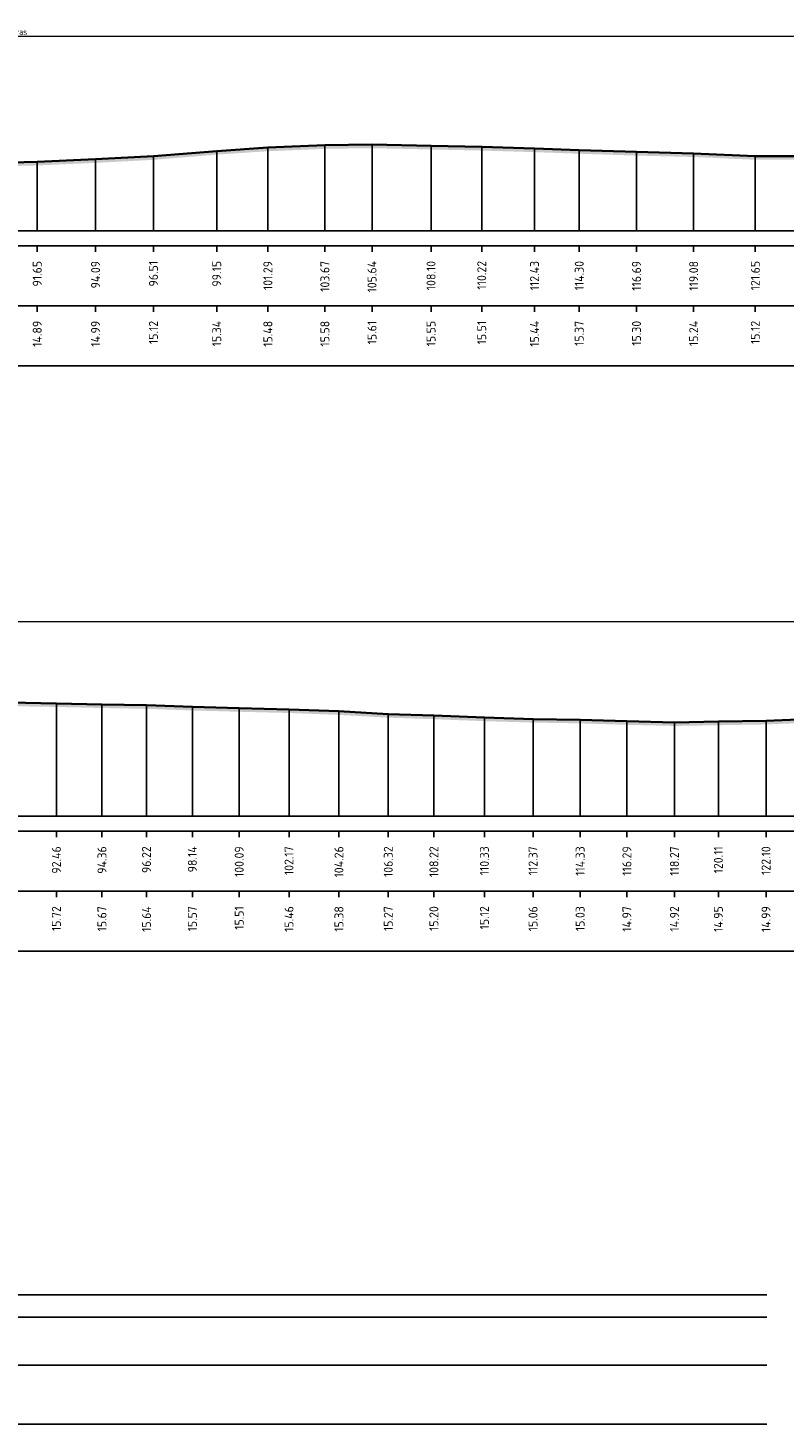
# Model space of a CAD drawing. Header units: metres. Extents: x 197883 to 206898, y 361907 to 364395.
# Tile 222 of 256: x 206602 to 206633, y 363777 to 363835. Entities that reach past the tile are written whole.
import ezdxf
from ezdxf.enums import TextEntityAlignment as Align

# ---------------------------------------------------------------- set-up
doc = ezdxf.new("R2010")
doc.units = ezdxf.units.M
doc.header["$PDMODE"] = 35
doc.header["$PDSIZE"] = 0.075
for name, color, linetype, lineweight in [('X-ME-AL-PROFIEL_HUIDIG MAAIVELD-GD', 252, 'Continuous', 0), ('X-XX-AL-DETAIL1-M', 7, 'Continuous', 18), ('X-XX-AL-DWARSPROFIEL_PROFIELLIJN MAAIVELD-GD', 8, 'Continuous', 35)]:
    doc.layers.add(name, color=color, linetype=linetype, lineweight=lineweight)
doc.layers.add('X-ME-AL-PROFIELRASTER-S', color=7, linetype='Continuous')
doc.layers.add('X-XX-AL-HULPLIN-G', color=11, linetype='Continuous', lineweight=25, plot=False)
doc.styles.add('NLCS-ISO-ANNOTATIVE-T18', font='NLCS-ISO.ttf', dxfattribs={"height": 1.8})
doc.styles.add('NLCS-ISO-M100-T25', font='NLCS-ISO.ttf', dxfattribs={"height": 0.25})
doc.dimstyles.new('NLCS-M100-T25-PIJL_L2_H1', dxfattribs={"dimscale": 0.1, "dimtxt": 2.5, "dimasz": 2.5, "dimexe": 2, "dimexo": 2, "dimgap": 0.7, "dimtad": 1, "dimzin": 0, "dimdsep": 46, "dimtxsty": 'NLCS-ISO-M100-T25', "dimcen": 0, "dimdle": 2, "dimclrd": 256, "dimclre": 256, "dimclrt": 256, "dimadec": 1, "dimazin": 0, "dimtfac": 1, "dimtdec": 3, "dimtofl": 0, "dimtmove": 0, "dimatfit": 3, "dimfxl": 2, "dimfxlon": 1, "dimtfillclr": 256, "dimtolj": 1, "dimtzin": 0, "dimlwd": -1, "dimlwe": -1, "dimarcsym": 0})

# ---------------------------------------------------------------- blocks, each defined once
blk = doc.blocks.new('SAL-PROFIELRASTER_BALK_EIND1-D')
at = {"color": 0, "linetype": 'ByBlock', "lineweight": -2, "flags": 128}
for points in [[(0, 0), (1, 0)], [(0, -2.5), (1, -2.5)], [(0, -12.5), (1, -12.5)]]:
    blk.add_lwpolyline(points, dxfattribs=at)
blk = doc.blocks.new('SAL-PROFIELRASTER_BALK_EIND2-D')
at = {"color": 0, "linetype": 'ByBlock', "lineweight": -2}
blk.add_line((1, -12.5), (0, -12.5), dxfattribs=at)
blk = doc.blocks.new('SAL-PROFIELRASTER_BALK_DATA-D')
at = {"color": 0, "linetype": 'ByBlock', "lineweight": -2}
blk.add_lwpolyline([(0, -3.5), (0, -2.5)], dxfattribs=at)
at = {"color": 0, "linetype": 'ByBlock', "lineweight": -2, "style": 'NLCS-ISO-ANNOTATIVE-T18'}
blk.add_attdef('GETAL', text='', height=1.5, rotation=90, dxfattribs=at).set_placement((0.75, -5), align=Align.RIGHT)
blk = doc.blocks.new('SAL-PROFIELRASTER_AANHAAL-D')
at = {"color": 9, "linetype": 'ByBlock', "lineweight": -2, "flags": 128}
blk.add_lwpolyline([(0, 1), (0, 0)], dxfattribs=at)
blk = doc.blocks.new('*D160')
at = {"layer": 'Defpoints', "color": 0, "transparency": 16777216}
for p in [(206513.648, 363834.542), (206513.648, 363826.427), (206689.029, 363826.427)]:
    blk.add_point(p, dxfattribs=at)
at = {"layer": 'X-XX-AL-DETAIL1-M', "color": 253, "transparency": 16777216}
for p, q in [((206513.648, 363834.342), (206513.648, 363834.742)), ((206688.779, 363834.542), (206513.898, 363834.542)), ((206689.029, 363834.342), (206689.029, 363834.742))]:
    blk.add_line(p, q, dxfattribs=at)
for points in [[(206513.898, 363834.584), (206513.898, 363834.501), (206513.648, 363834.542)], [(206688.779, 363834.584), (206688.779, 363834.501), (206689.029, 363834.542)]]:
    blk.add_solid(points, dxfattribs=at)
at = {"layer": 'X-XX-AL-DETAIL1-M', "color": 253, "transparency": 16777216, "insert": (206601.339, 363834.737), "char_height": 0.25, "attachment_point": 5, "style": 'NLCS-ISO-M100-T25'}
blk.add_mtext('\\A1;Gras', dxfattribs=at)
blk = doc.blocks.new('*D146')
at = {"layer": 'Defpoints', "color": 0, "transparency": 16777216}
for p in [(206561.688, 363810.112), (206561.688, 363801.997), (206766.879, 363801.997)]:
    blk.add_point(p, dxfattribs=at)
at = {"layer": 'X-XX-AL-DETAIL1-M', "color": 253, "transparency": 16777216}
for p, q in [((206561.688, 363809.912), (206561.688, 363810.312)), ((206766.629, 363810.112), (206561.938, 363810.112)), ((206766.879, 363809.912), (206766.879, 363810.312))]:
    blk.add_line(p, q, dxfattribs=at)
for points in [[(206561.938, 363810.153), (206561.938, 363810.07), (206561.688, 363810.112)], [(206766.629, 363810.153), (206766.629, 363810.07), (206766.879, 363810.112)]]:
    blk.add_solid(points, dxfattribs=at)
at = {"layer": 'X-XX-AL-DETAIL1-M', "color": 253, "transparency": 16777216, "insert": (206664.283, 363810.307), "char_height": 0.25, "attachment_point": 5, "style": 'NLCS-ISO-M100-T25'}
blk.add_mtext('\\A1;Gras', dxfattribs=at)

msp = doc.modelspace()

# ---------------------------------------------------------------- hatches: boundary and pattern name
at = {"layer": 'X-ME-AL-PROFIEL_HUIDIG MAAIVELD-GD'}
h = msp.add_hatch(dxfattribs=at)
h.set_pattern_fill('AGR-MAAIVELD', color=256, scale=0.05, pattern_type=2)
h.set_pattern_definition([(45, (708.54496, 287.2977), (-0.25000007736, 0.25000007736), []), (45, (708.50925, 287.3334), (0, 0.50000015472), [0.3535535, -0.3535535]), (45, (708.47354, 287.36912), (0, 0.50000015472), [0.3535535, -0.3535535]), (45, (708.43732, 287.40533), (0, 0.50000015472), [0.3535535, -0.3535535]), (45, (708.4021, 287.44055), (0, 0.50000015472), [0.3535535, -0.3535535]), (45, (708.3664, 287.47626), (0, 0.50000015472), [0.3535535, -0.3535535]), (45, (708.33068, 287.51198), (0, 0.50000015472), [0.3535535, -0.3535535]), (315, (708.54496, 287.2977), (0.25000007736, 0.25000007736), []), (315, (708.58068, 287.3334), (0.50000015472, -1e-16), [0.3535535, -0.3535535]), (315, (708.6164, 287.36912), (0.50000015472, -1e-16), [0.3535535, -0.3535535]), (315, (708.6526, 287.40533), (0.50000015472, -1e-16), [0.3535535, -0.3535535]), (315, (708.68782, 287.44055), (0.50000015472, -1e-16), [0.3535535, -0.3535535]), (315, (708.72354, 287.47626), (0.50000015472, -1e-16), [0.3535535, -0.3535535]), (315, (708.75925, 287.51198), (0.50000015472, -1e-16), [0.3535535, -0.3535535])])
h.paths.add_polyline_path([(206692.373, 363829.689), (206689.838, 363829.738), (206689.029, 363829.853), (206687.856, 363829.846), (206686.098, 363829.749), (206683.808, 363829.697), (206681.553, 363829.668), (206678.976, 363829.62), (206676.494, 363829.509), (206673.793, 363829.454), (206671.58, 363829.362), (206669.207, 363829.252), (206667.286, 363829.154), (206665.813, 363829.052), (206663.839, 363828.965), (206662.218, 363828.957), (206660.192, 363829.022), (206658.316, 363829.149), (206657.006, 363829.177), (206654.66, 363829.284), (206652.279, 363829.39), (206648.621, 363829.39), (206646.185, 363829.436), (206643.799, 363829.432), (206641.238, 363829.451), (206638.989, 363829.456), (206636.722, 363829.471), (206634.502, 363829.55), (206632.099, 363829.55), (206629.523, 363829.665), (206627.136, 363829.724), (206624.743, 363829.8), (206622.876, 363829.867), (206620.67, 363829.934), (206618.553, 363829.979), (206616.088, 363830.033), (206614.119, 363830.006), (206611.738, 363829.905), (206609.6, 363829.764), (206606.958, 363829.546), (206604.538, 363829.419), (206602.102, 363829.313), (206599.888, 363829.259), (206597.631, 363829.237), (206595.277, 363829.233), (206593.083, 363829.175), (206591.05, 363829.156), (206588.937, 363829.141), (206587.055, 363829.154), (206584.878, 363829.185), (206582.956, 363829.189), (206580.948, 363829.179), (206578.793, 363829.22), (206576.755, 363829.27), (206574.847, 363829.218), (206572.953, 363829.306), (206571.005, 363829.322), (206568.771, 363829.351), (206566.702, 363829.381), (206564.755, 363829.364), (206562.457, 363829.414), (206560.329, 363829.461), (206558.205, 363829.487), (206556.063, 363829.512), (206553.98, 363829.547), (206551.741, 363829.579), (206549.69, 363829.604), (206547.965, 363829.685), (206546.198, 363829.603), (206543.981, 363829.592), (206542.083, 363829.565), (206539.996, 363829.548), (206537.908, 363829.532), (206535.663, 363829.563), (206533.658, 363829.603), (206531.62, 363829.676), (206529.706, 363829.782), (206527.285, 363829.947), (206525.177, 363830.178), (206522.912, 363830.319), (206520.528, 363830.388), (206518.27, 363830.371), (206516.218, 363830.382), (206514.317, 363830.399), (206513.401, 363830.299), (206511.771, 363829.817), (206510.448, 363829.303), (206510.448, 363829.153), (206511.771, 363829.667), (206513.401, 363830.149), (206514.317, 363830.249), (206516.218, 363830.232), (206518.27, 363830.221), (206520.528, 363830.238), (206522.912, 363830.169), (206525.177, 363830.028), (206527.285, 363829.797), (206529.706, 363829.632), (206531.62, 363829.526), (206533.658, 363829.453), (206535.663, 363829.413), (206537.908, 363829.382), (206539.996, 363829.398), (206542.083, 363829.415), (206543.981, 363829.442), (206546.198, 363829.453), (206547.965, 363829.535), (206549.69, 363829.454), (206551.741, 363829.429), (206553.98, 363829.397), (206556.063, 363829.362), (206558.205, 363829.337), (206560.329, 363829.311), (206562.457, 363829.264), (206564.755, 363829.214), (206566.702, 363829.231), (206568.771, 363829.201), (206571.005, 363829.172), (206572.953, 363829.156), (206574.847, 363829.068), (206576.755, 363829.12), (206578.793, 363829.07), (206580.948, 363829.029), (206582.956, 363829.039), (206584.878, 363829.035), (206587.055, 363829.004), (206588.937, 363828.991), (206591.05, 363829.006), (206593.083, 363829.025), (206595.277, 363829.083), (206597.631, 363829.087), (206599.888, 363829.109), (206602.102, 363829.163), (206604.538, 363829.269), (206606.958, 363829.396), (206609.6, 363829.614), (206611.738, 363829.755), (206614.119, 363829.856), (206616.088, 363829.883), (206618.553, 363829.829), (206620.67, 363829.784), (206622.876, 363829.717), (206624.743, 363829.65), (206627.136, 363829.574), (206629.523, 363829.515), (206632.099, 363829.4), (206634.502, 363829.4), (206636.722, 363829.321), (206638.989, 363829.306), (206641.238, 363829.301), (206643.799, 363829.282), (206646.185, 363829.286), (206648.621, 363829.24), (206652.279, 363829.24), (206654.66, 363829.134), (206657.006, 363829.027), (206658.316, 363828.999), (206660.192, 363828.872), (206662.218, 363828.807), (206663.839, 363828.815), (206665.813, 363828.902), (206667.286, 363829.004), (206669.207, 363829.102), (206671.58, 363829.212), (206673.793, 363829.304), (206676.494, 363829.359), (206678.976, 363829.47), (206681.553, 363829.518), (206683.808, 363829.547), (206686.098, 363829.599), (206687.856, 363829.696), (206689.029, 363829.703), (206689.838, 363829.588), (206692.373, 363829.539)])
h = msp.add_hatch(dxfattribs=at)
h.set_pattern_fill('AGR-MAAIVELD', color=256, scale=0.05, pattern_type=2)
h.set_pattern_definition([(45, (708.54496, 300.36698), (-0.25000007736, 0.25000007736), []), (45, (708.50925, 300.4027), (0, 0.50000015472), [0.3535535, -0.3535535]), (45, (708.47354, 300.4384), (0, 0.50000015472), [0.3535535, -0.3535535]), (45, (708.43732, 300.47462), (0, 0.50000015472), [0.3535535, -0.3535535]), (45, (708.4021, 300.50984), (0, 0.50000015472), [0.3535535, -0.3535535]), (45, (708.3664, 300.54555), (0, 0.50000015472), [0.3535535, -0.3535535]), (45, (708.33068, 300.58127), (0, 0.50000015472), [0.3535535, -0.3535535]), (315, (708.54496, 300.36698), (0.25000007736, 0.25000007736), []), (315, (708.58068, 300.4027), (0.50000015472, -1e-16), [0.3535535, -0.3535535]), (315, (708.6164, 300.4384), (0.50000015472, -1e-16), [0.3535535, -0.3535535]), (315, (708.6526, 300.47462), (0.50000015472, -1e-16), [0.3535535, -0.3535535]), (315, (708.68782, 300.50984), (0.50000015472, -1e-16), [0.3535535, -0.3535535]), (315, (708.72354, 300.54555), (0.50000015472, -1e-16), [0.3535535, -0.3535535]), (315, (708.75925, 300.58127), (0.50000015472, -1e-16), [0.3535535, -0.3535535])])
h.paths.add_polyline_path([(206767.511, 363806.91), (206767.511, 363806.76), (206766.879, 363806.78), (206766.023, 363806.717), (206763.573, 363806.652), (206761.072, 363806.694), (206758.563, 363806.701), (206756.339, 363806.714), (206754.386, 363806.702), (206751.974, 363806.717), (206749.471, 363806.696), (206747.219, 363806.695), (206744.989, 363806.628), (206742.733, 363806.556), (206740.46, 363806.421), (206738.467, 363806.337), (206736.286, 363806.305), (206734.331, 363806.325), (206732.131, 363806.366), (206730.063, 363806.303), (206727.978, 363806.247), (206725.702, 363806.145), (206723.248, 363806.074), (206720.896, 363805.951), (206718.855, 363805.915), (206716.765, 363805.887), (206714.528, 363805.87), (206712.466, 363805.9), (206710.352, 363805.839), (206708.352, 363805.866), (206706.29, 363805.781), (206704.037, 363805.801), (206702.032, 363805.809), (206700.061, 363805.79), (206698.133, 363805.803), (206696.305, 363805.83), (206694.256, 363805.929), (206692.212, 363805.995), (206690.11, 363805.994), (206688.24, 363805.976), (206686.142, 363805.945), (206684.409, 363805.947), (206682.156, 363805.956), (206680.062, 363806.06), (206678.073, 363806.183), (206676.053, 363806.309), (206674.076, 363806.423), (206671.996, 363806.553), (206669.833, 363806.616), (206667.996, 363806.657), (206666.005, 363806.637), (206663.827, 363806.66), (206661.835, 363806.636), (206659.858, 363806.651), (206657.772, 363806.665), (206655.779, 363806.711), (206653.923, 363806.73), (206651.81, 363806.772), (206649.849, 363806.802), (206647.955, 363806.86), (206646.028, 363806.879), (206643.989, 363806.894), (206641.917, 363806.815), (206640.079, 363806.617), (206638.259, 363806.37), (206636.391, 363806.104), (206634.565, 363805.91), (206632.546, 363805.833), (206630.555, 363805.799), (206628.722, 363805.769), (206626.735, 363805.817), (206624.781, 363805.877), (206622.814, 363805.909), (206620.783, 363805.969), (206618.672, 363806.051), (206616.767, 363806.116), (206614.707, 363806.231), (206612.62, 363806.309), (206610.54, 363806.361), (206608.584, 363806.417), (206606.667, 363806.485), (206604.808, 363806.517), (206602.903, 363806.562), (206600.953, 363806.595), (206599.209, 363806.624), (206597.279, 363806.631), (206595.396, 363806.675), (206593.457, 363806.725), (206591.538, 363806.716), (206589.435, 363806.69), (206587.556, 363806.672), (206585.855, 363806.608), (206584.245, 363806.611), (206582.339, 363806.597), (206580.179, 363806.627), (206578.09, 363806.676), (206576.065, 363806.751), (206574.099, 363806.833), (206572.385, 363806.892), (206570.578, 363806.93), (206568.6, 363806.96), (206566.525, 363807.059), (206564.682, 363807.153), (206562.839, 363807.214), (206561.133, 363807.223), (206560.143, 363807.098), (206558.644, 363806.687), (206557.55, 363806.301), (206556.543, 363805.777), (206555.629, 363805.371), (206553.942, 363805.262), (206552.078, 363805.124), (206551.146, 363804.9), (206549.358, 363804.581), (206548.189, 363804.681), (206546.664, 363804.612), (206545.245, 363804.579), (206543.91, 363804.574), (206542.64, 363805.057), (206540.966, 363805.211), (206539.541, 363805.239), (206538.372, 363805.269), (206536.936, 363805.64), (206535.825, 363806.141), (206534.85, 363806.71), (206533.385, 363807.094), (206531.357, 363807.093), (206529.454, 363807.064), (206526.906, 363807.042), (206524.099, 363807.033), (206521.255, 363807.026), (206518.432, 363807.038), (206515.765, 363807.055), (206512.974, 363807.023), (206510.448, 363807.033), (206510.448, 363807.183), (206512.974, 363807.173), (206515.765, 363807.205), (206518.432, 363807.188), (206521.255, 363807.176), (206524.099, 363807.183), (206526.906, 363807.192), (206529.454, 363807.214), (206531.357, 363807.243), (206533.385, 363807.244), (206534.85, 363806.86), (206535.825, 363806.291), (206536.936, 363805.79), (206538.372, 363805.419), (206539.541, 363805.389), (206540.966, 363805.361), (206542.64, 363805.207), (206543.91, 363804.724), (206545.245, 363804.729), (206546.664, 363804.762), (206548.189, 363804.831), (206549.358, 363804.731), (206551.146, 363805.05), (206552.078, 363805.274), (206553.942, 363805.412), (206555.629, 363805.521), (206556.543, 363805.927), (206557.55, 363806.451), (206558.644, 363806.837), (206560.143, 363807.248), (206561.133, 363807.373), (206562.839, 363807.364), (206564.682, 363807.303), (206566.525, 363807.209), (206568.6, 363807.11), (206570.578, 363807.08), (206572.385, 363807.042), (206574.099, 363806.983), (206576.065, 363806.901), (206578.09, 363806.826), (206580.179, 363806.777), (206582.339, 363806.747), (206584.245, 363806.761), (206585.855, 363806.758), (206587.556, 363806.822), (206589.435, 363806.84), (206591.538, 363806.866), (206593.457, 363806.875), (206595.396, 363806.825), (206597.279, 363806.781), (206599.209, 363806.774), (206600.953, 363806.745), (206602.903, 363806.712), (206604.808, 363806.667), (206606.667, 363806.635), (206608.584, 363806.567), (206610.54, 363806.511), (206612.62, 363806.459), (206614.707, 363806.381), (206616.767, 363806.266), (206618.672, 363806.201), (206620.783, 363806.119), (206622.814, 363806.059), (206624.781, 363806.027), (206626.735, 363805.967), (206628.722, 363805.919), (206630.555, 363805.949), (206632.546, 363805.983), (206634.565, 363806.06), (206636.391, 363806.254), (206638.259, 363806.52), (206640.079, 363806.767), (206641.917, 363806.965), (206643.989, 363807.044), (206646.028, 363807.029), (206647.955, 363807.01), (206649.849, 363806.952), (206651.81, 363806.922), (206653.923, 363806.88), (206655.779, 363806.861), (206657.772, 363806.815), (206659.858, 363806.801), (206661.835, 363806.786), (206663.827, 363806.81), (206666.005, 363806.787), (206667.996, 363806.807), (206669.833, 363806.766), (206671.996, 363806.703), (206674.076, 363806.573), (206676.053, 363806.459), (206678.073, 363806.333), (206680.062, 363806.21), (206682.156, 363806.106), (206684.409, 363806.097), (206686.142, 363806.095), (206688.24, 363806.126), (206690.11, 363806.144), (206692.212, 363806.145), (206694.256, 363806.079), (206696.305, 363805.98), (206698.133, 363805.953), (206700.061, 363805.94), (206702.032, 363805.959), (206704.037, 363805.951), (206706.29, 363805.931), (206708.352, 363806.016), (206710.352, 363805.989), (206712.466, 363806.05), (206714.528, 363806.02), (206716.765, 363806.037), (206718.855, 363806.065), (206720.896, 363806.101), (206723.248, 363806.224), (206725.702, 363806.295), (206727.978, 363806.397), (206730.063, 363806.453), (206732.131, 363806.516), (206734.331, 363806.475), (206736.286, 363806.455), (206738.467, 363806.487), (206740.46, 363806.571), (206742.733, 363806.706), (206744.989, 363806.778), (206747.219, 363806.845), (206749.471, 363806.846), (206751.974, 363806.867), (206754.386, 363806.852), (206756.339, 363806.864), (206758.563, 363806.851), (206761.072, 363806.844), (206763.573, 363806.802), (206766.023, 363806.867), (206766.879, 363806.93)])

# ---------------------------------------------------------------- linework, layer by layer
at = {"layer": 'X-XX-AL-DWARSPROFIEL_PROFIELLIJN MAAIVELD-GD'}
for points in [[(206599.888, 363829.259), (206602.102, 363829.313), (206604.538, 363829.419), (206606.958, 363829.546), (206609.6, 363829.764), (206611.738, 363829.905), (206614.119, 363830.006), (206616.088, 363830.033), (206618.553, 363829.979), (206620.67, 363829.934), (206622.876, 363829.867), (206624.743, 363829.8), (206627.136, 363829.724), (206629.523, 363829.665), (206632.099, 363829.55), (206634.502, 363829.55)], [(206600.953, 363806.745), (206602.903, 363806.712), (206604.808, 363806.667), (206606.667, 363806.635), (206608.584, 363806.567), (206610.54, 363806.511), (206612.62, 363806.459), (206614.707, 363806.381), (206616.767, 363806.266), (206618.672, 363806.201), (206620.783, 363806.119), (206622.814, 363806.059), (206624.781, 363806.027), (206626.735, 363805.967), (206628.722, 363805.919), (206630.555, 363805.949), (206632.546, 363805.983), (206634.565, 363806.06)]]:
    msp.add_lwpolyline(points, dxfattribs=at)
at = {"layer": 'X-XX-AL-HULPLIN-G'}
for points in [[(206510.248, 363782.032), (206632.573, 363782.032)], [(206510.248, 363781.092), (206632.573, 363781.092)], [(206510.248, 363779.092), (206632.573, 363779.092)], [(206510.248, 363776.632), (206632.573, 363776.632)]]:
    msp.add_lwpolyline(points, dxfattribs=at)

# ---------------------------------------------------------------- block references
at = {"layer": 'X-ME-AL-PROFIELRASTER-S'}
for p, yscale in [((206609.6, 363826.427), 3.337), ((206611.738, 363826.427), 3.478), ((206614.119, 363826.427), 3.579000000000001), ((206616.088, 363826.427), 3.606), ((206618.553, 363826.427), 3.552), ((206620.67, 363826.427), 3.507), ((206622.876, 363826.427), 3.44), ((206624.743, 363826.427), 3.372999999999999), ((206602.102, 363826.427), 2.885999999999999), ((206604.538, 363826.427), 2.992000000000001), ((206606.958, 363826.427), 3.119), ((206627.136, 363826.427), 3.297000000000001), ((206629.523, 363826.427), 3.238), ((206632.099, 363826.427), 3.122999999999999), ((206602.903, 363801.997), 4.715), ((206604.808, 363801.997), 4.67), ((206606.667, 363801.997), 4.638), ((206608.584, 363801.997), 4.57), ((206610.54, 363801.997), 4.513999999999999), ((206612.62, 363801.997), 4.462), ((206614.707, 363801.997), 4.384), ((206616.767, 363801.997), 4.269), ((206618.672, 363801.997), 4.204000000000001), ((206620.783, 363801.997), 4.122), ((206622.814, 363801.997), 4.061999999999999), ((206624.781, 363801.997), 4.029999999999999), ((206626.735, 363801.997), 3.970000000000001), ((206628.722, 363801.997), 3.922000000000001), ((206630.555, 363801.997), 3.952), ((206632.546, 363801.997), 3.986000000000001)]:
    msp.add_blockref('SAL-PROFIELRASTER_AANHAAL-D', p, dxfattribs=dict(at, yscale=yscale))
at = {"layer": 'X-ME-AL-PROFIELRASTER-S', "yscale": 0.25}
for name, p, xscale, zscale in [('SAL-PROFIELRASTER_BALK_EIND1-D', (206510.448, 363826.427), 182.5505301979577, 182.5505301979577), ('SAL-PROFIELRASTER_BALK_EIND2-D', (206510.448, 363823.927), 182.5505301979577, 182.5505301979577), ('SAL-PROFIELRASTER_BALK_EIND1-D', (206510.448, 363801.997), 257.6883281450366, 257.6883281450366), ('SAL-PROFIELRASTER_BALK_EIND2-D', (206510.448, 363799.497), 257.6883281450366, 257.6883281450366)]:
    msp.add_blockref(name, p, dxfattribs=dict(at, xscale=xscale, zscale=zscale))
at = {"layer": 'X-ME-AL-PROFIELRASTER-S', "xscale": 0.25, "yscale": 0.25, "zscale": 0.25}
for p, values in [((206602.102, 363826.427), {'GETAL': '91.65'}), ((206604.538, 363826.427), {'GETAL': '94.09'}), ((206606.958, 363826.427), {'GETAL': '96.51'}), ((206609.6, 363826.427), {'GETAL': '99.15'}), ((206611.738, 363826.427), {'GETAL': '101.29'}), ((206614.119, 363826.427), {'GETAL': '103.67'}), ((206616.088, 363826.427), {'GETAL': '105.64'}), ((206618.553, 363826.427), {'GETAL': '108.10'}), ((206620.67, 363826.427), {'GETAL': '110.22'}), ((206622.876, 363826.427), {'GETAL': '112.43'}), ((206624.743, 363826.427), {'GETAL': '114.30'}), ((206627.136, 363826.427), {'GETAL': '116.69'}), ((206629.523, 363826.427), {'GETAL': '119.08'}), ((206632.099, 363826.427), {'GETAL': '121.65'}), ((206602.102, 363823.927), {'GETAL': '14.89'}), ((206604.538, 363823.927), {'GETAL': '14.99'}), ((206606.958, 363823.927), {'GETAL': '15.12'}), ((206609.6, 363823.927), {'GETAL': '15.34'}), ((206611.738, 363823.927), {'GETAL': '15.48'}), ((206614.119, 363823.927), {'GETAL': '15.58'}), ((206616.088, 363823.927), {'GETAL': '15.61'}), ((206618.553, 363823.927), {'GETAL': '15.55'}), ((206620.67, 363823.927), {'GETAL': '15.51'}), ((206622.876, 363823.927), {'GETAL': '15.44'}), ((206624.743, 363823.927), {'GETAL': '15.37'}), ((206627.136, 363823.927), {'GETAL': '15.30'}), ((206629.523, 363823.927), {'GETAL': '15.24'}), ((206632.099, 363823.927), {'GETAL': '15.12'}), ((206602.903, 363801.997), {'GETAL': '92.46'}), ((206604.808, 363801.997), {'GETAL': '94.36'}), ((206606.667, 363801.997), {'GETAL': '96.22'}), ((206608.584, 363801.997), {'GETAL': '98.14'}), ((206610.54, 363801.997), {'GETAL': '100.09'}), ((206612.62, 363801.997), {'GETAL': '102.17'}), ((206614.707, 363801.997), {'GETAL': '104.26'}), ((206616.767, 363801.997), {'GETAL': '106.32'}), ((206618.672, 363801.997), {'GETAL': '108.22'}), ((206620.783, 363801.997), {'GETAL': '110.33'}), ((206622.814, 363801.997), {'GETAL': '112.37'}), ((206624.781, 363801.997), {'GETAL': '114.33'}), ((206626.735, 363801.997), {'GETAL': '116.29'}), ((206628.722, 363801.997), {'GETAL': '118.27'}), ((206630.555, 363801.997), {'GETAL': '120.11'}), ((206632.546, 363801.997), {'GETAL': '122.10'}), ((206602.903, 363799.497), {'GETAL': '15.72'}), ((206604.808, 363799.497), {'GETAL': '15.67'}), ((206606.667, 363799.497), {'GETAL': '15.64'}), ((206608.584, 363799.497), {'GETAL': '15.57'}), ((206610.54, 363799.497), {'GETAL': '15.51'}), ((206612.62, 363799.497), {'GETAL': '15.46'}), ((206614.707, 363799.497), {'GETAL': '15.38'}), ((206616.767, 363799.497), {'GETAL': '15.27'}), ((206618.672, 363799.497), {'GETAL': '15.20'}), ((206620.783, 363799.497), {'GETAL': '15.12'}), ((206622.814, 363799.497), {'GETAL': '15.06'}), ((206624.781, 363799.497), {'GETAL': '15.03'}), ((206626.735, 363799.497), {'GETAL': '14.97'}), ((206628.722, 363799.497), {'GETAL': '14.92'}), ((206630.555, 363799.497), {'GETAL': '14.95'}), ((206632.546, 363799.497), {'GETAL': '14.99'})]:
    msp.add_blockref('SAL-PROFIELRASTER_BALK_DATA-D', p, dxfattribs=at).add_auto_attribs(values)

# ---------------------------------------------------------------- dimensions: what is measured, and where the dimension line sits
at = {"layer": 'X-XX-AL-DETAIL1-M', "color": 253}
for base, p1, p2, picture, middle in [((206513.648, 363834.542), (206689.029, 363826.427), (206513.648, 363826.427), '*D160', (206601.339, 363834.542)), ((206561.688, 363810.112), (206766.879, 363801.997), (206561.688, 363801.997), '*D146', (206664.283, 363810.112))]:
    dim = msp.add_linear_dim(base=base, p1=p1, p2=p2, text='Gras', dimstyle='NLCS-M100-T25-PIJL_L2_H1', override={"dimclrd": 253, "dimclre": 253, "dimclrt": 253}, dxfattribs=at)
    dim.commit()
    dim.dimension.update_dxf_attribs({"geometry": picture, "text_midpoint": middle, "dimtype": 160})

doc.saveas('drawing.dxf')
